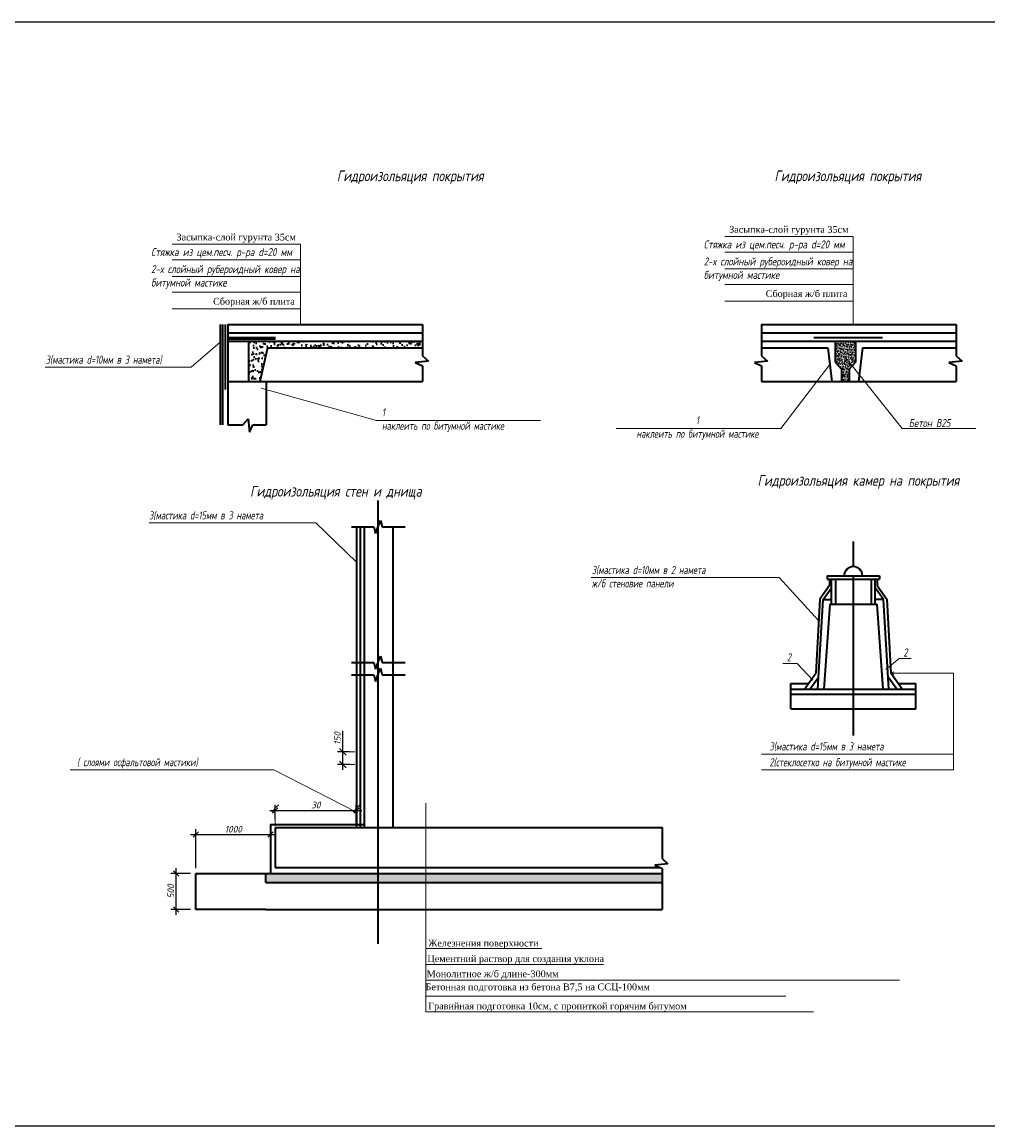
# Model space of a CAD drawing. Header units: millimetres. Extents: x -3143211 to -2549809, y 1060331 to 1341741.
# Tile 7 of 141: x -3112618 to -3076750, y 1119305 to 1160305. Entities that reach past the tile are written whole.
import ezdxf

# ---------------------------------------------------------------- set-up
doc = ezdxf.new("R2010")
doc.units = ezdxf.units.MM
doc.layers.add('Дераза', color=5, linetype='Continuous')
doc.layers.add('шрифт', color=1, linetype='Continuous')
doc.styles.get("Standard").update_dxf_attribs({"font": 'isocpeui.ttf'})
doc.dimstyles.new('STANDARD-100', dxfattribs={"dimtxt": 250, "dimasz": 200, "dimexe": 200, "dimexo": 200, "dimgap": 75, "dimtad": 1, "dimdec": 0, "dimzin": 0, "dimdsep": 46, "dimtxsty": 'Standard', "dimblk": 'OBLIQUE', "dimcen": 0.09, "dimdle": 200, "dimadec": 0, "dimazin": 0, "dimtfac": 1, "dimtdec": 0, "dimtofl": 0, "dimtmove": 0, "dimatfit": 3, "dimldrblk": 'OBLIQUE', "dimfxl": 1, "dimtolj": 1, "dimtzin": 0, "dimarcsym": 0})

# ---------------------------------------------------------------- blocks, each defined once
blk = doc.blocks.new('_Oblique')
at = {"color": 0, "linetype": 'ByBlock', "lineweight": -2}
blk.add_line((-0.5, -0.5), (0.5, 0.5), dxfattribs=at)
blk = doc.blocks.new('*D69')
at = {"layer": 'Defpoints', "color": 0, "transparency": 16777216}
for p in [(-3106895, 1128679), (-3106160, 1128679), (-3106160, 1127346)]:
    blk.add_point(p, dxfattribs=at)
at = {"layer": 'Дераза', "color": 0, "lineweight": -2, "transparency": 16777216}
for p, q in [((-3106895, 1127146), (-3106895, 1128879)), ((-3106360, 1128679), (-3107095, 1128679)), ((-3106360, 1127346), (-3107095, 1127346))]:
    blk.add_line(p, q, dxfattribs=at)
at = {"layer": 'Дераза', "color": 0, "lineweight": -2, "transparency": 16777216, "xscale": 200, "yscale": 200, "zscale": 200}
for p, rotation in [((-3106895, 1128679), 90), ((-3106895, 1127346), 270)]:
    blk.add_blockref('_Oblique', p, dxfattribs=dict(at, rotation=rotation))
at = {"layer": 'Дераза', "color": 0, "transparency": 16777216, "insert": (-3107095, 1128012), "char_height": 250, "attachment_point": 5, "rotation": 90}
blk.add_mtext('\\A1;500', dxfattribs=at)
blk = doc.blocks.new('*D70')
at = {"layer": 'Defpoints', "color": 0, "transparency": 16777216}
for p in [(-3103390, 1130126), (-3106160, 1128679), (-3103390, 1128679)]:
    blk.add_point(p, dxfattribs=at)
at = {"layer": 'Дераза', "color": 0, "lineweight": -2, "transparency": 16777216}
for p, q in [((-3106360, 1130126), (-3103190, 1130126)), ((-3106160, 1128879), (-3106160, 1130326)), ((-3103390, 1128879), (-3103390, 1130326))]:
    blk.add_line(p, q, dxfattribs=at)
at = {"layer": 'Дераза', "color": 0, "lineweight": -2, "transparency": 16777216, "xscale": 200, "yscale": 200, "zscale": 200, "rotation": 180}
blk.add_blockref('_Oblique', (-3106160, 1130126), dxfattribs=at)
at = {"layer": 'Дераза', "color": 0, "lineweight": -2, "transparency": 16777216, "xscale": 200, "yscale": 200, "zscale": 200}
blk.add_blockref('_Oblique', (-3103390, 1130126), dxfattribs=at)
at = {"layer": 'Дераза', "color": 0, "transparency": 16777216, "insert": (-3104775, 1130326), "char_height": 250, "attachment_point": 5}
blk.add_mtext('\\A1;1000', dxfattribs=at)
blk = doc.blocks.new('*D71')
at = {"layer": 'Defpoints', "color": 0, "transparency": 16777216}
for p in [(-3100199, 1131022), (-3103219, 1130498), (-3100199, 1130498)]:
    blk.add_point(p, dxfattribs=at)
at = {"layer": 'Дераза', "color": 0, "lineweight": -2, "transparency": 16777216}
for p, q in [((-3103219, 1130698), (-3103219, 1131222)), ((-3100199, 1130698), (-3100199, 1131222)), ((-3103419, 1131022), (-3099999, 1131022))]:
    blk.add_line(p, q, dxfattribs=at)
at = {"layer": 'Дераза', "color": 0, "lineweight": -2, "transparency": 16777216, "xscale": 200, "yscale": 200, "zscale": 200, "rotation": 180}
blk.add_blockref('_Oblique', (-3103219, 1131022), dxfattribs=at)
at = {"layer": 'Дераза', "color": 0, "lineweight": -2, "transparency": 16777216, "xscale": 200, "yscale": 200, "zscale": 200}
blk.add_blockref('_Oblique', (-3100199, 1131022), dxfattribs=at)
at = {"layer": 'Дераза', "color": 0, "transparency": 16777216, "insert": (-3101709, 1131222), "char_height": 250, "attachment_point": 5}
blk.add_mtext('\\A1;30', dxfattribs=at)
blk = doc.blocks.new('*D72')
at = {"layer": 'Defpoints', "color": 0, "transparency": 16777216}
for p in [(-3100706, 1133201), (-3100261, 1133201), (-3100261, 1132730)]:
    blk.add_point(p, dxfattribs=at)
at = {"layer": 'Дераза', "color": 0, "lineweight": -2, "transparency": 16777216}
for p, q in [((-3100706, 1133201), (-3100706, 1133984)), ((-3100461, 1133201), (-3100906, 1133201)), ((-3100706, 1132530), (-3100706, 1133201)), ((-3100461, 1132730), (-3100906, 1132730))]:
    blk.add_line(p, q, dxfattribs=at)
at = {"layer": 'Дераза', "color": 0, "lineweight": -2, "transparency": 16777216, "xscale": 200, "yscale": 200, "zscale": 200}
for p, rotation in [((-3100706, 1133201), 90), ((-3100706, 1132730), 270)]:
    blk.add_blockref('_Oblique', p, dxfattribs=dict(at, rotation=rotation))
at = {"layer": 'Дераза', "color": 0, "transparency": 16777216, "insert": (-3100906, 1133693), "char_height": 250, "attachment_point": 5, "rotation": 90}
blk.add_mtext('\\A1;150', dxfattribs=at)

msp = doc.modelspace()

# ---------------------------------------------------------------- hatches: boundary and pattern name
at = {"lineweight": 35}
h = msp.add_hatch(dxfattribs=at)
h.set_pattern_fill('AR-CONC', color=0, scale=2.5, style=0)
h.set_pattern_definition([(50, (-3171683.95, 1095655.83), (455.4617, -39.8477), [47.625, -523.875]), (355, (-3171683.95, 1095655.83), (-88.107, 477.6416), [38.1, -419.1]), (100.451, (-3171646, 1095652.5), (367.3563, 437.7917), [40.475, -445.225]), (46.1842, (-3171683.95, 1095782.83), (677.6976, -105.1058), [71.4375, -785.8125]), (96.6356, (-3171627.5, 1095774.1), (593.5106, 618.564), [60.7125, -667.8375]), (351.184, (-3171683.95, 1095782.8), (593.5115, 618.563), [57.15, -628.65]), (21, (-3171620.45, 1095751.08), (379.0372, -255.6638), [47.625, -523.875]), (326, (-3171620.45, 1095751.1), (154.505, 460.47), [38.1, -419.1]), (71.4514, (-3171588.86, 1095729.77), (533.5412, 204.8071), [40.475, -445.225]), (37.5, (-3171683.95, 1095655.83), (7.7215, 211.3876), [0, -414.02, 0, -425.45, 0, -420.6875]), (7.5, (-3171683.95, 1095655.83), (167.04916, 250.45144), [0, -242.57, 0, -404.495, 0, -160.3375]), (327.5, (-3171825.55, 1095655.83), (338.9765, -14.32186), [0, -158.75, 0, -495.3, 0, -657.225]), (317.5, (-3171889.05, 1095655.83), (370.323, 63.5662), [0, -206.375, 0, -328.93, 0, -466.725])])
h.paths.add_polyline_path([(-3097744.14622, 1148206.82943), (-3097744.14622, 1148449.23247), (-3104203.15459, 1148449.23247), (-3104203.15459, 1146960.67461), (-3103786.43606, 1146960.67461), (-3103506.88561, 1148206.82943)])
h = msp.add_hatch(dxfattribs=at)
h.set_pattern_fill('AR-CONC', color=0, scale=0.5, style=0)
h.set_pattern_definition([(50, (-3171683.95, 1095655.83), (91.092334, -7.969543), [9.525, -104.775]), (355, (-3171683.95, 1095655.83), (-17.62141, 95.52832), [7.62, -83.82]), (100.451, (-3171676.36, 1095655.165), (73.47125, 87.558344), [8.095, -89.045]), (46.1842, (-3171683.95, 1095681.23), (135.53952, -21.02116), [14.2875, -157.1625]), (96.6356, (-3171672.65, 1095679.48), (118.70212, 123.71278), [12.1425, -133.5675]), (351.184, (-3171683.95, 1095681.23), (118.7023, 123.71256), [11.43, -125.73]), (21, (-3171671.25, 1095674.88), (75.80744, -51.13276), [9.525, -104.775]), (326, (-3171671.25, 1095674.88), (30.90101, 92.09398), [7.62, -83.82]), (71.4514, (-3171664.93, 1095670.62), (106.708245, 40.96143), [8.095, -89.045]), (37.5, (-3171683.95, 1095655.83), (1.544302, 42.277519), [0, -82.804, 0, -85.09, 0, -84.1375]), (7.5, (-3171683.95, 1095655.83), (33.409831, 50.090287), [0, -48.514, 0, -80.899, 0, -32.0675]), (327.5, (-3171712.27, 1095655.83), (67.795298, -2.864372), [0, -31.75, 0, -99.06, 0, -131.445]), (317.5, (-3171724.97, 1095655.83), (74.06459, 12.713246), [0, -41.275, 0, -65.786, 0, -93.345])])
h.paths.add_polyline_path([(-3082421.95516, 1148449.23247), (-3082421.95516, 1147676.28015), (-3082188.0458, 1147411.37741), (-3082188.0458, 1146960.67461), (-3081906.17148, 1146960.67461), (-3081906.17148, 1147411.37741), (-3081672.26213, 1147676.28015), (-3081672.26213, 1148449.23247)])
h = msp.add_hatch(dxfattribs=at)
h.set_pattern_fill('AR-CONC', color=0, scale=2.5, style=0)
h.set_pattern_definition([(50, (-3258053, 1093664.42), (455.4617, -39.8477), [47.625, -523.875]), (355, (-3258053, 1093664.4), (-88.1071, 477.6416), [38.1, -419.1]), (100.451, (-3258015.05, 1093661.1), (367.3563, 437.7917), [40.475, -445.225]), (46.1842, (-3258053, 1093791.4), (677.6976, -105.1058), [71.4375, -785.8125]), (96.6356, (-3257996.5, 1093782.66), (593.5106, 618.564), [60.7125, -667.8375]), (351.184, (-3258053, 1093791.4), (593.5115, 618.5628), [57.15, -628.65]), (21, (-3257989.5, 1093759.67), (379.0372, -255.6638), [47.625, -523.875]), (326, (-3257989.5, 1093759.67), (154.5051, 460.4699), [38.1, -419.1]), (71.4514, (-3257957.9, 1093738.37), (533.5412, 204.8071), [40.475, -445.225]), (37.5, (-3258053, 1093664.42), (7.72151, 211.3876), [0, -414.02, 0, -425.45, 0, -420.6875]), (7.5, (-3258053, 1093664.42), (167.04916, 250.45144), [0, -242.57, 0, -404.495, 0, -160.3375]), (327.5, (-3258194.6, 1093664.42), (338.97649, -14.32186), [0, -158.75, 0, -495.3, 0, -657.225]), (317.5, (-3258258.1, 1093664.42), (370.32295, 63.56623), [0, -206.375, 0, -328.93, 0, -466.725])])
h.paths.add_polyline_path([(-3099400.71368, 1128678.76249), (-3103567.3407, 1128678.76249), (-3103567.3407, 1128345.91001), (-3099400.71368, 1128345.91001)])
h.paths.add_polyline_path([(-3097618.96969, 1128678.76249), (-3099400.71368, 1128678.76249), (-3099400.71368, 1128345.91001), (-3097618.96969, 1128345.91001)])
h.paths.add_polyline_path([(-3088852.22152, 1128678.76249), (-3097618.96969, 1128678.76249), (-3097618.96969, 1128345.91001), (-3088852.22152, 1128345.91001)])

# ---------------------------------------------------------------- linework, layer by layer
at = {"color": 0, "lineweight": 9}
for p, q in [((-3081760.18351, 1152343.53846), (-3086518.15176, 1152343.53846)), ((-3081760.18351, 1149070.65581), (-3081760.18351, 1152320.77836)), ((-3102283.35704, 1152059.50395), (-3107041.32529, 1152059.50395)), ((-3102283.35704, 1149070.65581), (-3102283.35704, 1152059.50395)), ((-3081760.18351, 1151754.87287), (-3086518.15176, 1151754.87287)), ((-3102283.35704, 1151470.83837), (-3107041.32529, 1151470.83837)), ((-3081760.18351, 1151143.44718), (-3086518.15176, 1151143.44718)), ((-3102283.35704, 1150859.41267), (-3107041.32529, 1150859.41267)), ((-3081760.18351, 1150554.7816), (-3086518.15176, 1150554.7816)), ((-3102283.35704, 1150270.74709), (-3107041.32529, 1150270.74709)), ((-3102283.35704, 1149659.32139), (-3107041.32529, 1149659.32139)), ((-3081760.18351, 1149943.3559), (-3086518.15176, 1149943.3559)), ((-3105255.53146, 1148418.10328), (-3106340.64902, 1147484.81086)), ((-3082026.38806, 1147835.72822), (-3079930.60239, 1145204.80985)), ((-3106340.64902, 1147484.81086), (-3111761.17177, 1147484.81086)), ((-3084443.71819, 1145205.00485), (-3082615.83223, 1147583.75202)), ((-3103743.58738, 1146704.76964), (-3099457.11573, 1145500.80309)), ((-3093361.84169, 1145500.80309), (-3099479.48256, 1145500.80309)), ((-3084443.71819, 1145205.00485), (-3090561.35907, 1145205.00485)), ((-3079930.60239, 1145204.80985), (-3077202.72024, 1145204.80985)), ((-3107899.07545, 1141701.6086), (-3101703.66797, 1141701.6086)), ((-3101703.66797, 1141701.6086), (-3101703.66797, 1141701.6086)), ((-3101703.66797, 1141701.6086), (-3100196.4066, 1140240.89902)), ((-3084499.19967, 1139672.76571), (-3091480.1172, 1139672.76571)), ((-3083040.20906, 1138077.07679), (-3084499.19967, 1139672.76571)), ((-3080537.91026, 1136252.52835), (-3080045.23975, 1136661.30478)), ((-3080045.23975, 1136661.30478), (-3079602.30202, 1136661.30478)), ((-3083837.5466, 1136483.62682), (-3084369.74399, 1136483.62682)), ((-3083257.26926, 1135860.5328), (-3083837.5466, 1136483.62682)), ((-3080352.21515, 1136120.73492), (-3080249.94578, 1136169.77844)), ((-3080352.21515, 1136120.73492), (-3078030.0395, 1136120.73492)), ((-3080352.21515, 1136120.73492), (-3080249.94578, 1136071.69139)), ((-3078030.0395, 1136120.73492), (-3078030.0395, 1132527.86322)), ((-3100261.11521, 1133201.07895), (-3100830.72018, 1133201.07895)), ((-3100705.72018, 1133201.07895), (-3100705.72018, 1133201.07895)), ((-3100705.72018, 1132729.7046), (-3100705.72018, 1133201.07895)), ((-3078030.0395, 1133116.5288), (-3085161.41514, 1133116.5288)), ((-3100261.11521, 1132729.7046), (-3100830.72018, 1132729.7046)), ((-3078030.0395, 1132527.86322), (-3085161.41514, 1132527.86322)), ((-3103219.42014, 1130454.57564), (-3103219.42014, 1131225.71107)), ((-3097618.96969, 1131288.92507), (-3097618.96969, 1123539.25844)), ((-3093319.63838, 1125893.92079), (-3097618.96969, 1125893.92079)), ((-3091022.91154, 1125305.2552), (-3097618.96969, 1125305.2552)), ((-3080031.84419, 1124716.58962), (-3097618.96969, 1124716.58962)), ((-3084252.95689, 1124127.92403), (-3097618.96969, 1124127.92403)), ((-3083230.99158, 1123539.25844), (-3097618.96969, 1123539.25844))]:
    msp.add_line(p, q, dxfattribs=at)
at = {"color": 0, "lineweight": 35}
for p, q in [((-3105255.53146, 1149070.65581), (-3105255.53146, 1145349.21521)), ((-3105181.0616, 1149070.65581), (-3105181.0616, 1145349.21521)), ((-3105076.38059, 1149070.65581), (-3105076.38059, 1146658.18602)), ((-3104971.69958, 1149070.65581), (-3097744.14622, 1149070.65581)), ((-3104971.69958, 1149070.65581), (-3104971.69958, 1145349.21521)), ((-3097744.14622, 1149070.65581), (-3097744.14622, 1147901.90034)), ((-3085153.32369, 1149070.65581), (-3077925.77033, 1149070.65581)), ((-3085153.32369, 1149070.65581), (-3085153.32369, 1147901.90034)), ((-3077925.77033, 1149070.65581), (-3077925.77033, 1147901.90034)), ((-3104971.69958, 1148765.70472), (-3097744.14622, 1148765.70472)), ((-3104971.69958, 1148449.23247), (-3097744.14622, 1148449.23247)), ((-3104203.15459, 1148449.23247), (-3104203.15459, 1146960.67461)), ((-3085153.32369, 1148765.70472), (-3077925.77033, 1148765.70472)), ((-3085153.32369, 1148449.23247), (-3077925.77033, 1148449.23247)), ((-3083214.77198, 1148591.10079), (-3080663.61415, 1148591.10079)), ((-3082421.95516, 1148449.23247), (-3082421.95516, 1147676.28015)), ((-3081672.26213, 1148449.23247), (-3081672.26213, 1147676.28015)), ((-3103506.88561, 1148206.82943), (-3103786.43606, 1146960.67461)), ((-3103506.88561, 1148206.82943), (-3097744.14622, 1148206.82943)), ((-3085151.65683, 1148206.82943), (-3082690.03372, 1148206.82943)), ((-3082690.03372, 1148206.82943), (-3082541.63075, 1146960.67461)), ((-3081404.18356, 1148206.82943), (-3081552.58653, 1146960.67461)), ((-3081404.18356, 1148206.82943), (-3077925.77033, 1148206.82943)), ((-3104203.15459, 1147725.51502), (-3104203.15459, 1146960.67461)), ((-3097529.33525, 1147708.37317), (-3098014.78783, 1147659.30998)), ((-3098014.78783, 1147659.30998), (-3097744.14622, 1147533.92622)), ((-3097744.14622, 1147901.90034), (-3097529.33525, 1147708.37317)), ((-3084938.51272, 1147708.37317), (-3085423.9653, 1147659.30998)), ((-3085423.9653, 1147659.30998), (-3085153.32369, 1147533.92622)), ((-3085153.32369, 1147901.90034), (-3084938.51272, 1147708.37317)), ((-3082421.95516, 1147676.28015), (-3082188.0458, 1147411.37741)), ((-3081672.26213, 1147676.28015), (-3081906.17148, 1147411.37741)), ((-3077710.95936, 1147708.37317), (-3078196.41194, 1147659.30998)), ((-3078196.41194, 1147659.30998), (-3077925.77033, 1147533.92622)), ((-3077925.77033, 1147901.90034), (-3077710.95936, 1147708.37317)), ((-3097744.14622, 1147533.92622), (-3097744.14622, 1146960.67461)), ((-3085153.32369, 1147533.92622), (-3085153.32369, 1146960.67461)), ((-3082188.0458, 1147411.37741), (-3082188.0458, 1146960.67461)), ((-3081906.17148, 1147411.37741), (-3081906.17148, 1146960.67461)), ((-3077925.77033, 1147533.92622), (-3077925.77033, 1146960.67461)), ((-3104971.69958, 1146960.67461), (-3097744.14622, 1146960.67461)), ((-3103547.76736, 1146960.67461), (-3103547.76736, 1145349.21521)), ((-3085153.32369, 1146960.67461), (-3077925.77033, 1146960.67461)), ((-3104415.51984, 1145349.21521), (-3104221.99267, 1145564.02618)), ((-3104221.99267, 1145564.02618), (-3104172.92948, 1145078.5736)), ((-3104971.69958, 1145349.21521), (-3104415.51984, 1145349.21521)), ((-3104172.92948, 1145078.5736), (-3104047.54571, 1145349.21521)), ((-3104047.54571, 1145349.21521), (-3103547.76736, 1145349.21521)), ((-3099400.71368, 1142528.69184), (-3099400.71368, 1126072.63578)), ((-3100389.33916, 1141551.4173), (-3099559.97606, 1141551.4173)), ((-3100198.61521, 1141551.4173), (-3100198.61521, 1130392.07564)), ((-3100067.36403, 1141551.4173), (-3100067.36403, 1130392.07564)), ((-3099909.86266, 1141551.4173), (-3099909.86266, 1130392.07564)), ((-3099559.97606, 1141551.4173), (-3099497.92878, 1141309.41669)), ((-3099497.92878, 1141309.41669), (-3099303.49859, 1141793.41791)), ((-3099303.49859, 1141793.41791), (-3099248.14434, 1141551.4173)), ((-3099248.14434, 1141551.4173), (-3098392.04184, 1141551.4173)), ((-3098854.16941, 1141551.4173), (-3098854.16941, 1130392.07564)), ((-3081748.25005, 1141016.16408), (-3081748.25005, 1140077.56711)), ((-3082720.07258, 1139738.195), (-3080776.42753, 1139738.195)), ((-3082720.07258, 1139738.195), (-3082720.07258, 1139615.31758)), ((-3082720.07258, 1139615.31758), (-3080776.42753, 1139615.31758)), ((-3082633.05099, 1139615.31758), (-3082633.05099, 1139374.88269)), ((-3082553.98389, 1138681.3686), (-3082553.98389, 1139615.31758)), ((-3082410.53583, 1139615.31758), (-3082410.53583, 1138681.3686)), ((-3081748.25005, 1139738.195), (-3081748.25005, 1133809.6329)), ((-3081085.96428, 1139615.31758), (-3081085.96428, 1138681.3686)), ((-3080942.51622, 1138681.3686), (-3080942.51622, 1139615.31758)), ((-3080863.44912, 1139615.31758), (-3080863.44912, 1139374.88269)), ((-3080776.42753, 1139738.195), (-3080776.42753, 1139615.31758)), ((-3082633.05099, 1139374.88269), (-3082997.77651, 1138874.69263)), ((-3082863.51371, 1138854.28026), (-3082553.98389, 1139294.96187)), ((-3080632.9864, 1138854.28026), (-3080942.51622, 1139294.96187)), ((-3080863.44912, 1139374.88269), (-3080498.72359, 1138874.69263)), ((-3082997.77651, 1138874.69263), (-3083144.28495, 1136120.73492)), ((-3083067.92263, 1135532.37214), (-3082863.51371, 1138854.28026)), ((-3082863.51371, 1138854.28026), (-3082553.98389, 1138854.28026)), ((-3082624.65931, 1138681.3686), (-3082839.30979, 1135532.37214)), ((-3082624.65931, 1138681.3686), (-3080871.8408, 1138681.3686)), ((-3080632.9864, 1138854.28026), (-3080942.51622, 1138854.28026)), ((-3080871.8408, 1138681.3686), (-3080657.19032, 1135532.37214)), ((-3080428.57748, 1135532.37214), (-3080632.9864, 1138854.28026)), ((-3080498.72359, 1138874.69263), (-3080352.21515, 1136120.73492)), ((-3099497.92878, 1136272.81528), (-3099303.49859, 1136756.8165)), ((-3099303.49859, 1136756.8165), (-3099248.14434, 1136514.81589)), ((-3100389.33916, 1136514.81589), (-3099559.97606, 1136514.81589)), ((-3099559.97606, 1136514.81589), (-3099497.92878, 1136272.81528)), ((-3099497.92878, 1135817.01194), (-3099303.49859, 1136301.01316)), ((-3099303.49859, 1136301.01316), (-3099248.14434, 1136059.01255)), ((-3099248.14434, 1136514.81589), (-3098392.04184, 1136514.81589)), ((-3083558.0033, 1135532.37214), (-3083144.28495, 1136120.73492)), ((-3079938.4968, 1135532.37214), (-3080352.21515, 1136120.73492)), ((-3100389.33916, 1136059.01255), (-3099559.97606, 1136059.01255)), ((-3099559.97606, 1136059.01255), (-3099497.92878, 1135817.01194)), ((-3099248.14434, 1136059.01255), (-3098392.04184, 1136059.01255)), ((-3084074.03361, 1135737.95572), (-3083413.44334, 1135737.95572)), ((-3084074.03361, 1134800.60303), (-3084074.03361, 1135737.95572)), ((-3083357.9874, 1135532.37214), (-3083040.66063, 1135975.41466)), ((-3080138.5127, 1135532.37214), (-3080455.83947, 1135975.41466)), ((-3080083.05676, 1135737.95572), (-3079422.46649, 1135737.95572)), ((-3079422.46649, 1134800.60303), (-3079422.46649, 1135737.95572)), ((-3084074.03361, 1135532.37214), (-3079422.46649, 1135532.37214)), ((-3084074.03361, 1135347.22595), (-3079422.46649, 1135347.22595)), ((-3084074.03361, 1134800.60303), (-3079422.46649, 1134800.60303)), ((-3100198.61521, 1130454.57564), (-3100198.61521, 1131225.71107)), ((-3103389.71711, 1130498.24488), (-3103389.71711, 1128678.76249)), ((-3103389.71711, 1130498.24488), (-3099909.86266, 1130498.24488)), ((-3103219.42014, 1130392.07564), (-3088852.22152, 1130392.07564)), ((-3103219.42014, 1130392.07564), (-3103219.42014, 1128901.75354)), ((-3088852.22152, 1130392.07564), (-3088852.22152, 1129236.96695)), ((-3088852.22152, 1129236.96695), (-3088637.41055, 1129043.43978)), ((-3103219.42014, 1128901.75354), (-3088922.93573, 1128901.75354)), ((-3088637.41055, 1129043.43978), (-3089122.86313, 1128994.37659)), ((-3089122.86313, 1128994.37659), (-3088852.22152, 1128868.99283)), ((-3088852.22152, 1128868.99283), (-3088852.22152, 1127345.91001)), ((-3106160.42514, 1128678.76249), (-3088852.22152, 1128678.76249)), ((-3106160.42514, 1127345.91001), (-3106160.42514, 1128678.76249)), ((-3103567.3407, 1128345.91001), (-3103567.3407, 1128678.76249)), ((-3103567.3407, 1128345.91001), (-3088852.22152, 1128345.91001)), ((-3103567.3407, 1127345.91001), (-3106160.42514, 1127345.91001)), ((-3103567.3407, 1127345.91001), (-3088852.22152, 1127345.91001))]:
    msp.add_line(p, q, dxfattribs=at)
at = {"color": 0, "lineweight": 60}
msp.add_line((-3103202.74233, 1148553.05968), (-3104971.69958, 1148553.05968), dxfattribs=at)
at = {"color": 0}
msp.add_lwpolyline([(-3114696.73173, 1119304.62022), (-3057796.73173, 1119304.62022), (-3057796.73173, 1160304.62022), (-3114696.73173, 1160304.62022)], close=True, dxfattribs=at)
at = {"color": 0, "lineweight": 9}
msp.add_lwpolyline([(-3100198.61521, 1130961.13872), (-3103262.40058, 1132534.46055), (-3110833.9635, 1132534.46055)], dxfattribs=at)
at = {"color": 0, "lineweight": 35}
msp.add_arc((-3081748.25005, 1139735.96125), 341.60586, 0.374656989, 179.625343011, dxfattribs=at)

# ---------------------------------------------------------------- block references
at = {"color": 0, "lineweight": 9, "xscale": 250, "yscale": 250, "zscale": 250}
for p, rotation in [((-3100705.72018, 1133201.07895), 90), ((-3100705.72018, 1132729.7046), 270), ((-3103219.42014, 1131100.71107), 180)]:
    msp.add_blockref('_Oblique', p, dxfattribs=dict(at, rotation=rotation))
msp.add_blockref('_Oblique', (-3100198.61521, 1131100.71107), dxfattribs=at)

# ---------------------------------------------------------------- texts
at = {"color": 0, "lineweight": 35}
for s, insert, char_height, width, attachment_point in [('{\\W0.8;Гидроизольяция покрытия}', (-3100926.91538, 1154792.82054), 400, 8140.9136692, 1), ('{\\W0.8;Гидроизольяция покрытия}', (-3084676.34381, 1154792.82054), 400, 8140.9136692, 1), ('{\\W0.8;Стяжка из цем.песч. р-ра d=20 мм}', (-3087301.62695, 1152195.27899), 300, 6476.9930178, 1), ('{\\W0.8;Стяжка из цем.песч. р-ра d=20 мм}', (-3107824.80048, 1151911.24448), 300, 6476.9930178, 1), ('{\\W0.8;2-х слойный рубероидный ковер на битумной мастике}', (-3107824.80048, 1151279.22086), 300, 6476.9930178, 1), ('{\\W0.8;2-х слойный рубероидный ковер на битумной мастике}', (-3087301.62695, 1151563.25537), 300, 6476.9930178, 1), ('{\\W0.7;3(мастика d=10мм в 3 намета)}', (-3111738.80494, 1147915.49826), 300, 6476.9930178, 1), ('{\\W0.7;1\\Pнаклеить по битумной мастике}', (-3099251.67269, 1145960.00828), 300, 6476.9930178, 1), ('{\\W0.7;1\\Pнаклеить по битумной мастике}', (-3087536.25849, 1145664.21004), 300, 6476.9930178, 2), ('{\\W0.8;Бетон В25}', (-3079692.50376, 1145559.31382), 300, 6476.9930178, 1), ('{\\W0.8;Гидроизольяция камер на покрытия }', (-3085303.17701, 1143479.658), 400, 10663.5011442, 1), ('{\\W0.8;Гидроизольяция стен и днища}', (-3104149.85812, 1143078.77614), 400, 8836.986596, 1), ('{\\W0.7;3(мастика d=15мм в 3 намета}', (-3107899.07545, 1142132.296), 300, 6476.9930178, 1), ('{\\W0.7;3(мастика d=10мм в 2 намета\\Pж/б стеновие панели}', (-3091457.75037, 1140103.45311), 300, 6476.9930178, 1), ('{\\W0.7;2}', (-3079884.6948, 1137039.76868), 300, 5815.1785843, 1), ('{\\W0.7;2}', (-3084209.19903, 1136862.09072), 300, 5815.1785843, 1), ('{\\W0.7;3(мастика d=15мм в 3 намета}', (-3084858.53411, 1133551.1925), 300, 6476.9930178, 1), ('{\\W0.7;( слоями осфальтовой мастики)}', (-3110573.58815, 1132965.14795), 300, 6476.9930178, 1), ('{\\W0.7;2(стеклосетко на битумной мастике }', (-3084858.53411, 1132962.52691), 300, 6476.9930178, 1)]:
    msp.add_mtext(s, dxfattribs=dict(at, insert=insert, char_height=char_height, width=width, attachment_point=attachment_point))
at = {"layer": 'шрифт', "color": 0, "char_height": 250, "attachment_point": 2}
for s, insert, width in [('{\\fTimes New Roman|b0|i0|c204|p18;Засыпка-слой гурунта 35см}', (-3084143.25747, 1152726.94001), 7229.0818203), ('{\\fTimes New Roman|b0|i0|c204|p18;Засыпка-слой гурунта 35см}', (-3104666.43101, 1152442.9055), 7229.0818203), ('{\\fTimes New Roman|b0|i0|c204|p18;Сборная ж/б плита}', (-3104007.77386, 1150060.87947), 7229.0818203), ('{\\fTimes New Roman|b0|i0|c204|p18;Сборная ж/б плита}', (-3083484.60033, 1150344.91398), 7229.0818203), ('{\\fTimes New Roman|b0|i0|c204|p18;Железнения поверхности}', (-3095487.12422, 1126219.21936), 7229.0818203), ('{\\fTimes New Roman|b0|i0|c204|p18;Цементний раствор для создания уклона }', (-3094286.50663, 1125641.87341), 7229.0818203), ('{\\fTimes New Roman|b0|i0|c204|p18;Монолитное ж/б длине-300мм}', (-3095142.93292, 1125078.73434), 7229.0818203), ('{\\fTimes New Roman|b0|i0|c204|p18;Бетонная подготовка из бетона В7,5 на ССЦ-100мм}', (-3093467.98886, 1124594.82359), 9979.3986617), ('{\\fTimes New Roman|b0|i0|c204|p18;Гравийная подготовка 10см, с пропиткой горячим битумом}', (-3092736.81089, 1123886.18316), 10121.5862759)]:
    msp.add_mtext(s, dxfattribs=dict(at, insert=insert, width=width))

# ---------------------------------------------------------------- dimensions: what is measured, and where the dimension line sits
at = {"layer": 'Дераза', "color": 0}
for base, p1, p2, text, picture, middle in [((-3100705.72018, 1133201.07895), (-3100261.11521, 1132729.7046), (-3100261.11521, 1133201.07895), '150', '*D72', (-3100905.72018, 1133692.55622)), ((-3106894.65844, 1128678.76249), (-3106160.42514, 1127345.91001), (-3106160.42514, 1128678.76249), '500', '*D69', (-3107094.65844, 1128012.33625))]:
    dim = msp.add_linear_dim(base=base, p1=p1, p2=p2, angle=90, text=text, dimstyle='STANDARD-100', dxfattribs=at)
    dim.commit()
    dim.dimension.update_dxf_attribs({"geometry": picture, "text_midpoint": middle})
for base, p1, p2, text, picture, middle in [((-3100198.61521, 1131022.26927), (-3103219.42014, 1130498.24488), (-3100198.61521, 1130498.24488), '30', '*D71', (-3101709.01767, 1131222.26927)), ((-3103389.71711, 1130126.31027), (-3106160.42514, 1128678.76249), (-3103389.71711, 1128678.76249), '1000', '*D70', (-3104775.07113, 1130326.31027))]:
    dim = msp.add_linear_dim(base=base, p1=p1, p2=p2, text=text, dimstyle='STANDARD-100', dxfattribs=at)
    dim.commit()
    dim.dimension.update_dxf_attribs({"geometry": picture, "text_midpoint": middle})

doc.saveas('drawing.dxf')
